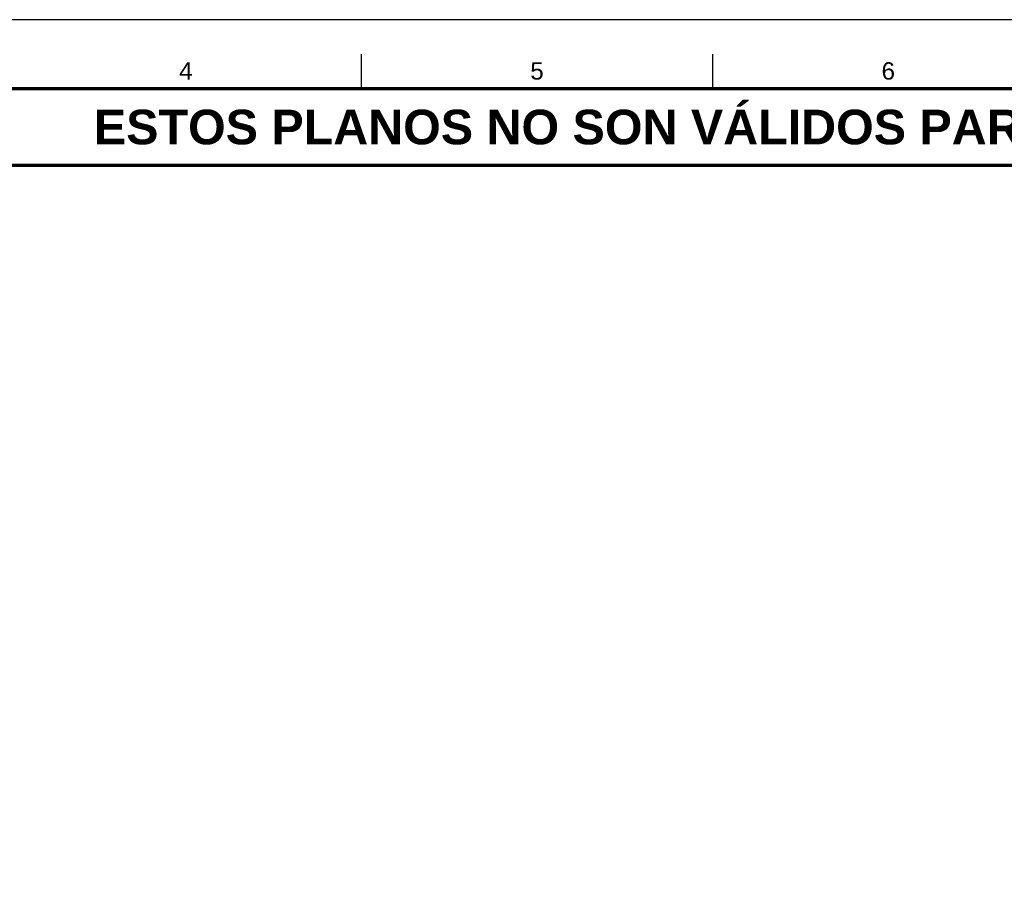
# Model space of a CAD drawing. Header units: millimetres. Extents: x 0 to 841, y 0 to 594.
# Tile 15 of 36: x 173 to 316, y 468 to 594. Entities that reach past the tile are written whole.
import ezdxf
from ezdxf.enums import TextEntityAlignment as Align

# ---------------------------------------------------------------- set-up
doc = ezdxf.new("R2010")
doc.units = ezdxf.units.MM
for name, color, linetype, lineweight in [('FINA', 7, 'CONTINUOUS', 25), ('MARCO', 7, 'CONTINUOUS', 70), ('TXT', 7, 'CONTINUOUS', 25)]:
    doc.layers.add(name, color=color, linetype=linetype, lineweight=lineweight)
doc.styles.add('STD', font='LiberationSans-Regular.ttf')
doc.styles.add('STDB', font='LiberationSans-Bold.ttf')

msp = doc.modelspace()

# ---------------------------------------------------------------- linework, layer by layer
at = {"layer": 'FINA'}
for p, q in [((222.75, 584), (222.75, 589)), ((273.44, 584), (273.44, 589))]:
    msp.add_line(p, q, dxfattribs=at)
msp.add_lwpolyline([(0, 0), (841, 0), (841, 594), (0, 594)], close=True, dxfattribs=at)
at = {"layer": 'MARCO'}
for points in [[(20, 10), (831, 10), (831, 584), (20, 584)], [(20, 573), (831, 573), (831, 584), (20, 584)]]:
    msp.add_lwpolyline(points, close=True, dxfattribs=at)

# ---------------------------------------------------------------- texts
at = {"layer": 'TXT'}
for s, height, style, p in [('4', 2.5, 'STD', (197.41, 586.6)), ('5', 2.5, 'STD', (248.09, 586.6)), ('6', 2.5, 'STD', (298.78, 586.6)), ('ESTOS PLANOS NO SON VÁLIDOS PARA FABRICACIÓN HASTA SU REVISIÓN Y APROBACIÓN POR UN INGENIERO CALCULISTA HABILITADO.', 5, 'STDB', (425.5, 578.5))]:
    msp.add_text(s, height=height, dxfattribs=dict(at, style=style)).set_placement(p, align=Align.MIDDLE_CENTER)

doc.saveas('drawing.dxf')
